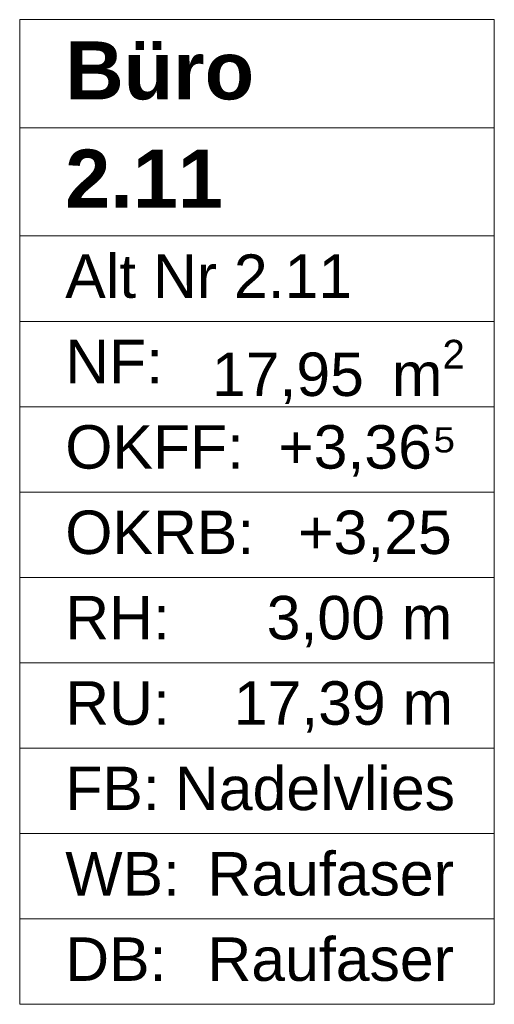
# Model space of a CAD drawing. Header units: metres. Extents: x -3.6 to 85.2, y -11 to 16.8.
# Tile 156 of 183: x 17.53 to 18.349, y 11.059 to 12.758. Entities that reach past the tile are written whole.
import ezdxf

# ---------------------------------------------------------------- set-up
doc = ezdxf.new("R2010")
doc.units = ezdxf.units.M
doc.header["$MEASUREMENT"] = 0
doc.layers.add('401 - Zone.Raum_ Raumbegrenzung_ Whg.', color=7, linetype='Continuous')
doc.styles.add('ERSTELLTER_STIL_1', font='txt')
doc.styles.add('ERSTELLTER_STIL_2', font='txt')

msp = doc.modelspace()

# ---------------------------------------------------------------- linework, layer by layer
at = {"layer": '401 - Zone.Raum_ Raumbegrenzung_ Whg.', "color": 7, "linetype": 'Continuous', "lineweight": 9}
for p, q in [((18.3492, 12.7583), (17.5304, 12.7583)), ((17.5304, 12.7583), (17.5304, 11.0591)), ((17.5304, 12.7583), (18.3492, 12.7583)), ((17.5304, 12.5716), (17.5304, 12.7583)), ((18.3492, 11.0591), (18.3492, 12.7583)), ((18.3492, 12.7583), (18.3492, 12.5716)), ((18.3492, 12.5716), (17.5304, 12.5716)), ((17.5304, 12.5716), (18.3492, 12.5716)), ((17.5304, 12.385), (17.5304, 12.5716)), ((18.3492, 12.5716), (18.3492, 12.385)), ((18.3492, 12.385), (17.5304, 12.385)), ((17.5304, 12.385), (18.3492, 12.385)), ((17.5304, 12.2377), (17.5304, 12.385)), ((18.3492, 12.385), (18.3492, 12.2377)), ((18.3492, 12.2377), (17.5304, 12.2377)), ((17.5304, 12.2377), (18.3492, 12.2377)), ((17.5304, 12.0904), (17.5304, 12.2377)), ((18.3492, 12.2377), (18.3492, 12.0904)), ((18.3492, 12.0904), (17.5304, 12.0904)), ((17.5304, 12.0904), (18.3492, 12.0904)), ((17.5304, 11.9431), (17.5304, 12.0904)), ((18.3492, 12.0904), (18.3492, 11.9431)), ((18.3492, 11.9431), (17.5304, 11.9431)), ((17.5304, 11.9431), (18.3492, 11.9431)), ((17.5304, 11.7958), (17.5304, 11.9431)), ((18.3492, 11.9431), (18.3492, 11.7958)), ((18.3492, 11.7958), (17.5304, 11.7958)), ((17.5304, 11.7958), (18.3492, 11.7958)), ((17.5304, 11.6484), (17.5304, 11.7958)), ((18.3492, 11.7958), (18.3492, 11.6484)), ((18.3492, 11.6484), (17.5304, 11.6484)), ((17.5304, 11.6484), (18.3492, 11.6484)), ((17.5304, 11.5011), (17.5304, 11.6484)), ((18.3492, 11.6484), (18.3492, 11.5011)), ((18.3492, 11.5011), (17.5304, 11.5011)), ((17.5304, 11.5011), (18.3492, 11.5011)), ((17.5304, 11.3538), (17.5304, 11.5011)), ((18.3492, 11.5011), (18.3492, 11.3538)), ((18.3492, 11.3538), (17.5304, 11.3538)), ((17.5304, 11.3538), (18.3492, 11.3538)), ((17.5304, 11.2065), (17.5304, 11.3538)), ((18.3492, 11.3538), (18.3492, 11.2065)), ((18.3492, 11.2065), (17.5304, 11.2065)), ((17.5304, 11.2065), (18.3492, 11.2065)), ((17.5304, 11.0591), (17.5304, 11.2065)), ((18.3492, 11.2065), (18.3492, 11.0591)), ((17.5304, 11.0591), (18.3492, 11.0591)), ((18.3492, 11.0591), (17.5304, 11.0591))]:
    msp.add_line(p, q, dxfattribs=at)

# ---------------------------------------------------------------- texts
at = {"layer": '401 - Zone.Raum_ Raumbegrenzung_ Whg.', "color": 7, "lineweight": 9, "attachment_point": 1}
for s, insert, char_height, style in [('\\A1;{\\pqj;\\pt0;\\fArial|b1|i0|c0|p38;}', (18.2707, 12.7435), 0.1, 'ERSTELLTER_STIL_1'), ('\\A1;{\\pqj;\\pt0;\\fArial|b1|i0|c0|p38;Büro}', (17.609, 12.7207), 0.1, 'ERSTELLTER_STIL_1'), ('\\A1;{\\pqj;\\pt0;\\fArial|b1|i0|c0|p38;}', (18.2707, 12.5569), 0.1, 'ERSTELLTER_STIL_1'), ('\\A1;{\\pql;\\pt0;\\fArial|b1|i0|c0|p38;2.11}', (17.609, 12.5341), 0.1, 'ERSTELLTER_STIL_1'), ('\\A1;{\\pqj;\\pt0;\\fArial|b0|i0|c0|p38;}', (18.2707, 12.3703), 0.075, 'ERSTELLTER_STIL_2'), ('\\A1;{\\pqj;\\pt0;\\fArial|b0|i0|c0|p38;Alt Nr 2.11}', (17.609, 12.3532), 0.075, 'ERSTELLTER_STIL_2'), ('\\A1;{\\pqj;\\pt0;\\fArial|b0|i0|c0|p38;NF: }', (17.609, 12.2058), 0.075, 'ERSTELLTER_STIL_2'), ('\\A1;{\\pql;\\pt0,0.05;\\fArial|b0|i0|c0|p38;17,95\\fArial|b0|i0|c0|p38;\\A1{\\H.66x;\\S^  ;}\\fArial|b0|i0|c0|p38; m\\fArial|b0|i0|c0|p38;\\A1{\\H.66x;\\S2^  ;}}', (17.8621, 12.2058), 0.075, 'ERSTELLTER_STIL_2'), ('\\A1;{\\pqj;\\pt0;\\fArial|b0|i0|c0|p38;+3,36⁵}', (17.9765, 12.0585), 0.075, 'ERSTELLTER_STIL_2'), ('\\A1;{\\pqj;\\pt0;\\fArial|b0|i0|c0|p38;OKFF: }', (17.609, 12.0585), 0.075, 'ERSTELLTER_STIL_2'), ('\\A1;{\\pqj;\\pt0;\\fArial|b0|i0|c0|p38;OKRB: }', (17.609, 11.9112), 0.075, 'ERSTELLTER_STIL_2'), ('\\A1;{\\pqj;\\pt0;\\fArial|b0|i0|c0|p38;+3,25}', (18.0108, 11.9112), 0.075, 'ERSTELLTER_STIL_2'), ('\\A1;{\\pqj;\\pt0;\\fArial|b0|i0|c0|p38;RH: }', (17.609, 11.7639), 0.075, 'ERSTELLTER_STIL_2'), ('\\A1;{\\pqj;\\pt0;\\fArial|b0|i0|c0|p38;3,00 m}', (17.9566, 11.7639), 0.075, 'ERSTELLTER_STIL_2'), ('\\A1;{\\pqj;\\pt0;\\fArial|b0|i0|c0|p38;RU: }', (17.609, 11.6166), 0.075, 'ERSTELLTER_STIL_2'), ('\\A1;{\\pqj;\\pt0;\\fArial|b0|i0|c0|p38;17,39 m}', (17.8997, 11.6166), 0.075, 'ERSTELLTER_STIL_2'), ('\\A1;{\\pqj;\\pt0;\\fArial|b0|i0|c0|p38;FB: }', (17.609, 11.4692), 0.075, 'ERSTELLTER_STIL_2'), ('\\A1;{\\pqj;\\pt0;\\fArial|b0|i0|c0|p38;Nadelvlies}', (17.7982, 11.4692), 0.075, 'ERSTELLTER_STIL_2'), ('\\A1;{\\pqj;\\pt0;\\fArial|b0|i0|c0|p38;WB: }', (17.609, 11.3219), 0.075, 'ERSTELLTER_STIL_2'), ('\\A1;{\\pqj;\\pt0;\\fArial|b0|i0|c0|p38;Raufaser}', (17.8544, 11.3219), 0.075, 'ERSTELLTER_STIL_2'), ('\\A1;{\\pqj;\\pt0;\\fArial|b0|i0|c0|p38;Raufaser}', (17.8544, 11.1746), 0.075, 'ERSTELLTER_STIL_2'), ('\\A1;{\\pqj;\\pt0;\\fArial|b0|i0|c0|p38;DB: }', (17.609, 11.1746), 0.075, 'ERSTELLTER_STIL_2')]:
    msp.add_mtext(s, dxfattribs=dict(at, insert=insert, char_height=char_height, style=style))

doc.saveas('drawing.dxf')
